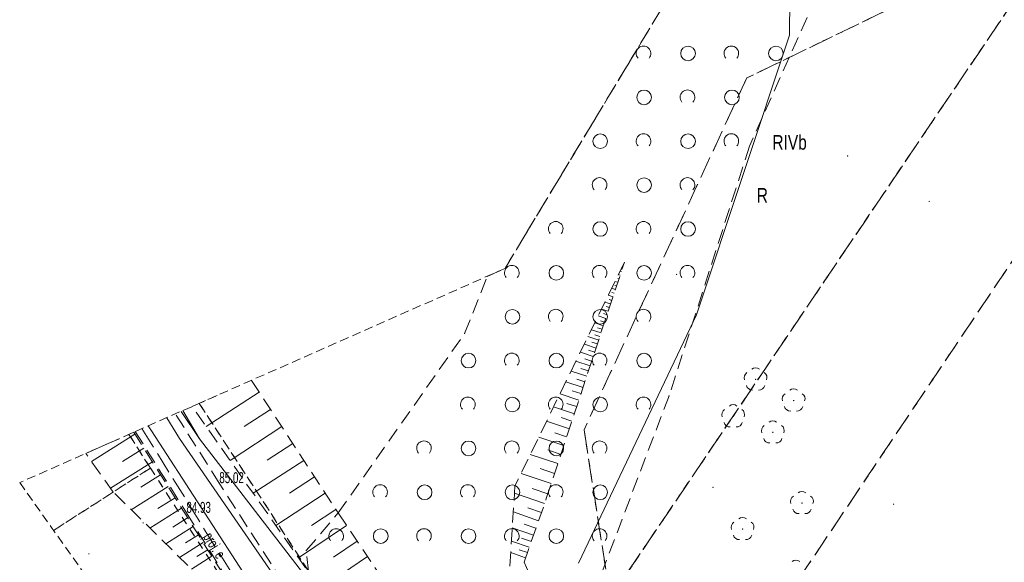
# Model space of a CAD drawing. Header units: metres. Extents: x 6541766 to 6542178, y 5894743 to 5895314.
# Tile 13 of 77: x 6541777 to 6541844, y 5895042 to 5895080. Entities that reach past the tile are written whole.
import ezdxf
from ezdxf.enums import TextEntityAlignment as Align

# ---------------------------------------------------------------- set-up
doc = ezdxf.new("R2010")
doc.units = ezdxf.units.M
for name, pattern in [('0.5_0.5', [1, 0.5, -0.5]), ('1.0_0.5', [1.5, 1, -0.5]), ('1.5_0.5', [2, 1.5, -0.5]), ('2', [0.9, 0.6, -0.3]), ('egkk-500', [2, 1.5, -0.5]), ('egug-500', [1, 0.5, -0.5])]:
    doc.linetypes.add(name, pattern=pattern)
for name, color, linetype in [('000 Inne (niezydentyfikowane)', 7, 'Continuous'), ('209-oznaczenie konturu klasyfikacyjnego', 7, 'Continuous'), ('210-oznaczenie konturu użytku gruntowego', 7, 'Continuous'), ('217-kontur klasyfikacyjny', 7, 'Continuous'), ('218-kontur użytku gruntowego', 7, 'Continuous'), ('219-działka ewidencyjna', 7, 'Continuous'), ('chodnik', 7, 'Continuous'), ('pikieta sztuczna-Atr2', 7, 'Continuous'), ('przewód elektroenergetyczny podziemny', 7, 'Continuous'), ('przewód elektroenergetyczny podziemny - ob. projektowany', 7, 'Continuous'), ('przewód elektroenergetyczny podziemny - ob. projektowany-Atr1', 7, 'Continuous'), ('przewód wodociągowy', 7, 'Continuous'), ('skarpa nieumocniona', 7, 'Continuous'), ('zadrzewienie  zakrzewienie', 7, 'Continuous'), ('Zakres', 7, 'Continuous')]:
    doc.layers.add(name, color=color, linetype=linetype)
doc.layers.add('_dr_ścieki kd', color=36, linetype='Continuous', lineweight=30)
doc.layers.add('IE - podklad', color=8, linetype='Continuous', lineweight=9)

# ---------------------------------------------------------------- blocks, each defined once
blk = doc.blocks.new('blok - sanitarne pzt chelmza ng')
at = {"layer": 'przewód elektroenergetyczny podziemny', "color": 1, "linetype": 'Continuous', "lineweight": 9}
for p, q in [((6542329.77, 5895090.24), (6542329.64, 5895078.48)), ((6542329.64, 5895078.48), (6542323.29, 5895059.36)), ((6542323.29, 5895059.36), (6542315.22, 5895042.39)), ((6542286.05, 5895051.42), (6542285.835, 5895051.768)), ((6542296.02, 5895036.08), (6542286.05, 5895051.42))]:
    blk.add_line(p, q, dxfattribs=at)
at = {"layer": 'przewód elektroenergetyczny podziemny - ob. projektowany', "color": 1, "linetype": '1.5_0.5', "lineweight": 9}
blk.add_line((6542285.402, 5895051.577), (6542294.05, 5895037.64), dxfattribs=at)
at = {"layer": 'przewód wodociągowy', "color": 5, "linetype": 'Continuous', "lineweight": 9}
for p, q in [((6542288.079, 5895052.759), (6542289.34, 5895050.89)), ((6542288.194, 5895052.81), (6542289.34, 5895050.89)), ((6542287.97, 5895050.91), (6542287.101, 5895052.327)), ((6542308.82, 5895020.62), (6542287.97, 5895050.91)), ((6542289.34, 5895050.89), (6542336.045, 5894990.186))]:
    blk.add_line(p, q, dxfattribs=at)
at = {"layer": 'przewód elektroenergetyczny podziemny - ob. projektowany-Atr1', "color": 1, "lineweight": 9, "width": 0.667}
blk.add_text('proj. e', height=0.75, rotation=301.819, dxfattribs=at).set_placement((6542289.87, 5895044.38), align=Align.MIDDLE_LEFT)
blk = doc.blocks.new('blok - podklad szary rfqfqw')
at = {"color": 8, "linetype": 'Continuous', "lineweight": 9}
for centre in [(6541822.716, 5895077.226), (6541828.716, 5895077.226), (6541819.716, 5895074.226), (6541825.716, 5895074.226), (6541816.716, 5895071.226), (6541822.716, 5895071.226), (6541819.716, 5895068.226), (6541816.716, 5895065.226), (6541822.716, 5895065.226), (6541813.716, 5895062.226), (6541819.716, 5895062.226), (6541810.716, 5895059.226), (6541816.716, 5895059.226), (6541807.716, 5895056.226), (6541813.716, 5895056.226), (6541819.716, 5895056.226), (6541810.716, 5895053.226), (6541816.716, 5895053.226), (6541807.716, 5895050.226), (6541813.716, 5895050.226), (6541804.716, 5895047.226), (6541810.716, 5895047.226), (6541816.716, 5895047.226), (6541801.716, 5895044.226), (6541807.716, 5895044.226), (6541813.716, 5895044.226)]:
    blk.add_circle(centre, 0.5, dxfattribs=at)
for centre, radius, start, end in [((6541819.674, 5895077.237), 0.5, 318.85, 221.162), ((6541825.674, 5895077.237), 0.5, 318.85, 221.162), ((6541822.674, 5895074.237), 0.5, 318.85, 221.162), ((6541819.674, 5895071.237), 0.5, 318.85, 221.162), ((6541825.674, 5895071.237), 0.5, 318.85, 221.162), ((6541816.674, 5895068.237), 0.5, 318.85, 221.162), ((6541822.674, 5895068.237), 0.5, 318.85, 221.162), ((6541813.674, 5895065.237), 0.5, 318.85, 221.162), ((6541819.674, 5895065.237), 0.5, 318.85, 221.162), ((6541810.674, 5895062.237), 0.5, 318.85, 221.162), ((6541816.674, 5895062.237), 0.5, 318.85, 221.162), ((6541822.674, 5895062.237), 0.5, 318.85, 221.162), ((6541813.674, 5895059.237), 0.5, 318.85, 221.162), ((6541819.674, 5895059.237), 0.5, 318.85, 221.162), ((6541810.674, 5895056.237), 0.5, 318.85, 221.162), ((6541816.674, 5895056.237), 0.5, 318.85, 221.162), ((6541827.33, 5895055.34), 0.4, 49.272, 130.728), ((6541826.95, 5895055.064), 0.4, 121.308, 202.548), ((6541827.71, 5895055.064), 0.4, 337.452, 58.692), ((6541827.095, 5895054.616), 0.4, 193.221, 274.871), ((6541827.565, 5895054.616), 0.4, 265.129, 346.779), ((6541829.93, 5895053.9), 0.4, 49.272, 130.728), ((6541807.674, 5895053.237), 0.5, 318.85, 221.162), ((6541813.674, 5895053.237), 0.5, 318.85, 221.162), ((6541819.674, 5895053.237), 0.5, 318.85, 221.162), ((6541829.55, 5895053.624), 0.4, 121.308, 202.548), ((6541830.31, 5895053.624), 0.4, 337.452, 58.692), ((6541825.42, 5895052.544), 0.4, 121.308, 202.548), ((6541825.8, 5895052.82), 0.4, 49.272, 130.728), ((6541826.18, 5895052.544), 0.4, 337.452, 58.692), ((6541829.695, 5895053.176), 0.4, 193.221, 274.871), ((6541830.165, 5895053.176), 0.4, 265.129, 346.779), ((6541828.51, 5895051.72), 0.4, 49.272, 130.728), ((6541825.565, 5895052.096), 0.4, 193.221, 274.871), ((6541826.035, 5895052.096), 0.4, 265.129, 346.779), ((6541828.13, 5895051.444), 0.4, 121.308, 202.548), ((6541828.89, 5895051.444), 0.4, 337.452, 58.692), ((6541804.674, 5895050.237), 0.5, 318.85, 221.162), ((6541810.674, 5895050.237), 0.5, 318.85, 221.162), ((6541816.674, 5895050.237), 0.5, 318.85, 221.162), ((6541828.275, 5895050.996), 0.4, 193.221, 274.871), ((6541828.745, 5895050.996), 0.4, 265.129, 346.779), ((6541801.674, 5895047.237), 0.5, 318.85, 221.162), ((6541807.674, 5895047.237), 0.5, 318.85, 221.162), ((6541813.674, 5895047.237), 0.5, 318.85, 221.162), ((6541830.12, 5895046.614), 0.4, 121.308, 202.548), ((6541830.5, 5895046.89), 0.4, 49.272, 130.728), ((6541830.88, 5895046.614), 0.4, 337.452, 58.692), ((6541830.265, 5895046.166), 0.4, 193.221, 274.871), ((6541830.735, 5895046.166), 0.4, 265.129, 346.779), ((6541826.44, 5895045.11), 0.4, 49.272, 130.728), ((6541798.674, 5895044.237), 0.5, 318.85, 221.162), ((6541804.674, 5895044.237), 0.5, 318.85, 221.162), ((6541810.674, 5895044.237), 0.5, 318.85, 221.162), ((6541816.674, 5895044.237), 0.5, 318.85, 221.162), ((6541826.06, 5895044.834), 0.4, 121.308, 202.548), ((6541826.82, 5895044.834), 0.4, 337.452, 58.692), ((6541826.205, 5895044.386), 0.4, 193.221, 274.871), ((6541826.675, 5895044.386), 0.4, 265.129, 346.779), ((6541830.09, 5895042.19), 0.4, 49.272, 130.728)]:
    blk.add_arc(centre, radius, start, end, dxfattribs=at)
at = {"color": 8, "linetype": 'Continuous', "lineweight": 9, "extrusion": (0, 0, -1)}
for points in [[(-6541826.888, 5895070.868), (-6541826.888, 5895070.932), (-6541826.875, 5895070.9)], [(-6541826.888, 5895070.932), (-6541826.92, 5895070.855), (-6541826.92, 5895070.945)], [(-6541826.888, 5895070.932), (-6541826.888, 5895070.868), (-6541826.92, 5895070.855)], [(-6541826.92, 5895070.945), (-6541826.92, 5895070.855), (-6541826.952, 5895070.868)], [(-6541826.92, 5895070.945), (-6541826.952, 5895070.868), (-6541826.952, 5895070.932)], [(-6541826.952, 5895070.932), (-6541826.952, 5895070.868), (-6541826.965, 5895070.9)], [(-6541833.588, 5895070.188), (-6541833.588, 5895070.252), (-6541833.575, 5895070.22)], [(-6541833.588, 5895070.252), (-6541833.62, 5895070.175), (-6541833.62, 5895070.265)], [(-6541833.588, 5895070.252), (-6541833.588, 5895070.188), (-6541833.62, 5895070.175)], [(-6541833.62, 5895070.265), (-6541833.62, 5895070.175), (-6541833.652, 5895070.188)], [(-6541833.62, 5895070.265), (-6541833.652, 5895070.188), (-6541833.652, 5895070.252)], [(-6541833.652, 5895070.252), (-6541833.652, 5895070.188), (-6541833.665, 5895070.22)], [(-6541839.158, 5895067.078), (-6541839.158, 5895067.142), (-6541839.145, 5895067.11)], [(-6541839.158, 5895067.142), (-6541839.19, 5895067.065), (-6541839.19, 5895067.155)], [(-6541839.158, 5895067.142), (-6541839.158, 5895067.078), (-6541839.19, 5895067.065)], [(-6541839.19, 5895067.155), (-6541839.19, 5895067.065), (-6541839.222, 5895067.078)], [(-6541839.19, 5895067.155), (-6541839.222, 5895067.078), (-6541839.222, 5895067.142)], [(-6541839.222, 5895067.142), (-6541839.222, 5895067.078), (-6541839.235, 5895067.11)], [(-6541821.898, 5895062.152), (-6541821.93, 5895062.075), (-6541821.93, 5895062.165)], [(-6541821.93, 5895062.165), (-6541821.93, 5895062.075), (-6541821.962, 5895062.088)], [(-6541821.93, 5895062.165), (-6541821.962, 5895062.088), (-6541821.962, 5895062.152)], [(-6541821.898, 5895062.088), (-6541821.898, 5895062.152), (-6541821.885, 5895062.12)], [(-6541821.898, 5895062.152), (-6541821.898, 5895062.088), (-6541821.93, 5895062.075)], [(-6541821.962, 5895062.152), (-6541821.962, 5895062.088), (-6541821.975, 5895062.12)], [(-6541807.418, 5895058.112), (-6541807.45, 5895058.035), (-6541807.45, 5895058.125)], [(-6541807.45, 5895058.125), (-6541807.45, 5895058.035), (-6541807.482, 5895058.048)], [(-6541807.45, 5895058.125), (-6541807.482, 5895058.048), (-6541807.482, 5895058.112)], [(-6541807.418, 5895058.048), (-6541807.418, 5895058.112), (-6541807.405, 5895058.08)], [(-6541807.418, 5895058.112), (-6541807.418, 5895058.048), (-6541807.45, 5895058.035)], [(-6541807.482, 5895058.112), (-6541807.482, 5895058.048), (-6541807.495, 5895058.08)], [(-6541827.295, 5895054.905), (-6541827.295, 5895054.975), (-6541827.28, 5895054.94)], [(-6541827.295, 5895054.975), (-6541827.33, 5895054.89), (-6541827.33, 5895054.99)], [(-6541827.295, 5895054.975), (-6541827.295, 5895054.905), (-6541827.33, 5895054.89)], [(-6541827.33, 5895054.99), (-6541827.33, 5895054.89), (-6541827.365, 5895054.905)], [(-6541827.33, 5895054.99), (-6541827.365, 5895054.905), (-6541827.365, 5895054.975)], [(-6541827.365, 5895054.975), (-6541827.365, 5895054.905), (-6541827.38, 5895054.94)], [(-6541821.388, 5895053.778), (-6541821.388, 5895053.842), (-6541821.375, 5895053.81)], [(-6541821.388, 5895053.842), (-6541821.42, 5895053.765), (-6541821.42, 5895053.855)], [(-6541821.388, 5895053.842), (-6541821.388, 5895053.778), (-6541821.42, 5895053.765)], [(-6541821.42, 5895053.855), (-6541821.42, 5895053.765), (-6541821.452, 5895053.778)], [(-6541821.42, 5895053.855), (-6541821.452, 5895053.778), (-6541821.452, 5895053.842)], [(-6541821.452, 5895053.842), (-6541821.452, 5895053.778), (-6541821.465, 5895053.81)], [(-6541829.895, 5895053.465), (-6541829.895, 5895053.535), (-6541829.88, 5895053.5)], [(-6541829.895, 5895053.535), (-6541829.93, 5895053.45), (-6541829.93, 5895053.55)], [(-6541829.895, 5895053.535), (-6541829.895, 5895053.465), (-6541829.93, 5895053.45)], [(-6541829.93, 5895053.55), (-6541829.93, 5895053.45), (-6541829.965, 5895053.465)], [(-6541829.93, 5895053.55), (-6541829.965, 5895053.465), (-6541829.965, 5895053.535)], [(-6541829.965, 5895053.535), (-6541829.965, 5895053.465), (-6541829.98, 5895053.5)], [(-6541825.765, 5895052.385), (-6541825.765, 5895052.455), (-6541825.75, 5895052.42)], [(-6541825.765, 5895052.455), (-6541825.8, 5895052.37), (-6541825.8, 5895052.47)], [(-6541825.765, 5895052.455), (-6541825.765, 5895052.385), (-6541825.8, 5895052.37)], [(-6541825.8, 5895052.47), (-6541825.8, 5895052.37), (-6541825.835, 5895052.385)], [(-6541825.8, 5895052.47), (-6541825.835, 5895052.385), (-6541825.835, 5895052.455)], [(-6541825.835, 5895052.455), (-6541825.835, 5895052.385), (-6541825.85, 5895052.42)], [(-6541789.302, 5895050.866), (-6541789.316, 5895050.928), (-6541789.296, 5895050.9)], [(-6541789.316, 5895050.928), (-6541789.302, 5895050.866), (-6541789.33, 5895050.846)], [(-6541789.316, 5895050.928), (-6541789.33, 5895050.846), (-6541789.35, 5895050.934)], [(-6541789.35, 5895050.934), (-6541789.33, 5895050.846), (-6541789.364, 5895050.852)], [(-6541789.35, 5895050.934), (-6541789.364, 5895050.852), (-6541789.378, 5895050.914)], [(-6541789.378, 5895050.914), (-6541789.364, 5895050.852), (-6541789.384, 5895050.88)], [(-6541828.475, 5895051.285), (-6541828.475, 5895051.355), (-6541828.46, 5895051.32)], [(-6541828.475, 5895051.355), (-6541828.51, 5895051.27), (-6541828.51, 5895051.37)], [(-6541828.475, 5895051.355), (-6541828.475, 5895051.285), (-6541828.51, 5895051.27)], [(-6541828.51, 5895051.37), (-6541828.51, 5895051.27), (-6541828.545, 5895051.285)], [(-6541828.51, 5895051.37), (-6541828.545, 5895051.285), (-6541828.545, 5895051.355)], [(-6541828.545, 5895051.355), (-6541828.545, 5895051.285), (-6541828.56, 5895051.32)], [(-6541785.948, 5895048.848), (-6541785.948, 5895048.912), (-6541785.935, 5895048.88)], [(-6541785.948, 5895048.912), (-6541785.98, 5895048.835), (-6541785.98, 5895048.925)], [(-6541785.948, 5895048.912), (-6541785.948, 5895048.848), (-6541785.98, 5895048.835)], [(-6541785.98, 5895048.925), (-6541785.98, 5895048.835), (-6541786.012, 5895048.848)], [(-6541785.98, 5895048.925), (-6541786.012, 5895048.848), (-6541786.012, 5895048.912)], [(-6541786.012, 5895048.912), (-6541786.012, 5895048.848), (-6541786.025, 5895048.88)], [(-6541790.658, 5895047.818), (-6541790.658, 5895047.882), (-6541790.645, 5895047.85)], [(-6541790.658, 5895047.882), (-6541790.69, 5895047.805), (-6541790.69, 5895047.895)], [(-6541790.658, 5895047.882), (-6541790.658, 5895047.818), (-6541790.69, 5895047.805)], [(-6541790.69, 5895047.895), (-6541790.69, 5895047.805), (-6541790.722, 5895047.818)], [(-6541790.69, 5895047.895), (-6541790.722, 5895047.818), (-6541790.722, 5895047.882)], [(-6541790.722, 5895047.882), (-6541790.722, 5895047.818), (-6541790.735, 5895047.85)], [(-6541824.388, 5895047.528), (-6541824.388, 5895047.592), (-6541824.375, 5895047.56)], [(-6541824.388, 5895047.592), (-6541824.42, 5895047.515), (-6541824.42, 5895047.605)], [(-6541824.388, 5895047.592), (-6541824.388, 5895047.528), (-6541824.42, 5895047.515)], [(-6541824.42, 5895047.605), (-6541824.42, 5895047.515), (-6541824.452, 5895047.528)], [(-6541824.42, 5895047.605), (-6541824.452, 5895047.528), (-6541824.452, 5895047.592)], [(-6541824.452, 5895047.592), (-6541824.452, 5895047.528), (-6541824.465, 5895047.56)], [(-6541830.465, 5895046.455), (-6541830.465, 5895046.525), (-6541830.45, 5895046.49)], [(-6541830.465, 5895046.525), (-6541830.5, 5895046.44), (-6541830.5, 5895046.54)], [(-6541830.465, 5895046.525), (-6541830.465, 5895046.455), (-6541830.5, 5895046.44)], [(-6541830.5, 5895046.54), (-6541830.5, 5895046.44), (-6541830.535, 5895046.455)], [(-6541830.5, 5895046.54), (-6541830.535, 5895046.455), (-6541830.535, 5895046.525)], [(-6541830.535, 5895046.525), (-6541830.535, 5895046.455), (-6541830.55, 5895046.49)], [(-6541836.728, 5895046.378), (-6541836.728, 5895046.442), (-6541836.715, 5895046.41)], [(-6541836.728, 5895046.442), (-6541836.76, 5895046.365), (-6541836.76, 5895046.455)], [(-6541836.728, 5895046.442), (-6541836.728, 5895046.378), (-6541836.76, 5895046.365)], [(-6541836.76, 5895046.455), (-6541836.76, 5895046.365), (-6541836.792, 5895046.378)], [(-6541836.76, 5895046.455), (-6541836.792, 5895046.378), (-6541836.792, 5895046.442)], [(-6541836.792, 5895046.442), (-6541836.792, 5895046.378), (-6541836.805, 5895046.41)], [(-6541788.408, 5895045.788), (-6541788.408, 5895045.852), (-6541788.395, 5895045.82)], [(-6541788.408, 5895045.852), (-6541788.44, 5895045.775), (-6541788.44, 5895045.865)], [(-6541788.408, 5895045.852), (-6541788.408, 5895045.788), (-6541788.44, 5895045.775)], [(-6541788.44, 5895045.865), (-6541788.44, 5895045.775), (-6541788.472, 5895045.788)], [(-6541788.44, 5895045.865), (-6541788.472, 5895045.788), (-6541788.472, 5895045.852)], [(-6541788.472, 5895045.852), (-6541788.472, 5895045.788), (-6541788.485, 5895045.82)], [(-6541798.778, 5895045.778), (-6541798.778, 5895045.842), (-6541798.765, 5895045.81)], [(-6541798.778, 5895045.842), (-6541798.81, 5895045.765), (-6541798.81, 5895045.855)], [(-6541798.778, 5895045.842), (-6541798.778, 5895045.778), (-6541798.81, 5895045.765)], [(-6541798.81, 5895045.855), (-6541798.81, 5895045.765), (-6541798.842, 5895045.778)], [(-6541798.81, 5895045.855), (-6541798.842, 5895045.778), (-6541798.842, 5895045.842)], [(-6541798.842, 5895045.842), (-6541798.842, 5895045.778), (-6541798.855, 5895045.81)], [(-6541785.448, 5895045.098), (-6541785.448, 5895045.162), (-6541785.435, 5895045.13)], [(-6541785.448, 5895045.162), (-6541785.48, 5895045.085), (-6541785.48, 5895045.175)], [(-6541785.448, 5895045.162), (-6541785.448, 5895045.098), (-6541785.48, 5895045.085)], [(-6541785.48, 5895045.175), (-6541785.48, 5895045.085), (-6541785.512, 5895045.098)], [(-6541785.48, 5895045.175), (-6541785.512, 5895045.098), (-6541785.512, 5895045.162)], [(-6541785.512, 5895045.162), (-6541785.512, 5895045.098), (-6541785.525, 5895045.13)], [(-6541826.405, 5895044.675), (-6541826.405, 5895044.745), (-6541826.39, 5895044.71)], [(-6541826.405, 5895044.745), (-6541826.44, 5895044.66), (-6541826.44, 5895044.76)], [(-6541826.405, 5895044.745), (-6541826.405, 5895044.675), (-6541826.44, 5895044.66)], [(-6541826.44, 5895044.76), (-6541826.44, 5895044.66), (-6541826.475, 5895044.675)], [(-6541826.44, 5895044.76), (-6541826.475, 5895044.675), (-6541826.475, 5895044.745)], [(-6541826.475, 5895044.745), (-6541826.475, 5895044.675), (-6541826.49, 5895044.71)], [(-6541781.748, 5895042.988), (-6541781.748, 5895043.052), (-6541781.735, 5895043.02)], [(-6541781.748, 5895043.052), (-6541781.78, 5895042.975), (-6541781.78, 5895043.065)], [(-6541781.748, 5895043.052), (-6541781.748, 5895042.988), (-6541781.78, 5895042.975)], [(-6541781.78, 5895043.065), (-6541781.78, 5895042.975), (-6541781.812, 5895042.988)], [(-6541781.78, 5895043.065), (-6541781.812, 5895042.988), (-6541781.812, 5895043.052)], [(-6541781.812, 5895043.052), (-6541781.812, 5895042.988), (-6541781.825, 5895043.02)], [(-6541796.598, 5895043.208), (-6541796.598, 5895043.272), (-6541796.585, 5895043.24)], [(-6541796.598, 5895043.272), (-6541796.63, 5895043.195), (-6541796.63, 5895043.285)], [(-6541796.598, 5895043.272), (-6541796.598, 5895043.208), (-6541796.63, 5895043.195)], [(-6541796.63, 5895043.285), (-6541796.63, 5895043.195), (-6541796.662, 5895043.208)], [(-6541796.63, 5895043.285), (-6541796.662, 5895043.208), (-6541796.662, 5895043.272)], [(-6541796.662, 5895043.272), (-6541796.662, 5895043.208), (-6541796.675, 5895043.24)]]:
    blk.add_solid(points, dxfattribs=at)
at = {"layer": '000 Inne (niezydentyfikowane)', "color": 8, "linetype": 'Continuous', "lineweight": 9}
for p, q in [((6541818.16, 5895062.32), (6541818.11, 5895062.34)), ((6541818.24, 5895062.57), (6541818.18, 5895062.59)), ((6541818.32, 5895062.82), (6541818.31, 5895062.82)), ((6541817.91, 5895061.58), (6541817.72, 5895061.64)), ((6541817.99, 5895061.83), (6541817.92, 5895061.85)), ((6541818.07, 5895062.08), (6541817.95, 5895062.12)), ((6541817.75, 5895061.09), (6541817.49, 5895061.17)), ((6541817.67, 5895060.84), (6541817.52, 5895060.89)), ((6541817.83, 5895061.33), (6541817.72, 5895061.37)), ((6541817.42, 5895060.1), (6541817.03, 5895060.23)), ((6541817.59, 5895060.59), (6541817.26, 5895060.7)), ((6541817.5, 5895060.34), (6541817.32, 5895060.4)), ((6541817.26, 5895059.6), (6541816.8, 5895059.75)), ((6541817.34, 5895059.85), (6541817.13, 5895059.92)), ((6541816.93, 5895058.61), (6541816.34, 5895058.81)), ((6541817.1, 5895059.11), (6541816.57, 5895059.28)), ((6541817.01, 5895058.86), (6541816.73, 5895058.95)), ((6541817.18, 5895059.36), (6541816.93, 5895059.44)), ((6541816.77, 5895058.12), (6541816.11, 5895058.34)), ((6541816.85, 5895058.37), (6541816.54, 5895058.47)), ((6541816.61, 5895057.62), (6541815.88, 5895057.87)), ((6541816.52, 5895057.37), (6541816.14, 5895057.49)), ((6541816.69, 5895057.87), (6541816.34, 5895057.99)), ((6541816.24, 5895056.51), (6541815.36, 5895056.8)), ((6541816.43, 5895057.09), (6541815.63, 5895057.36)), ((6541816.34, 5895056.81), (6541815.92, 5895056.95)), ((6541816.03, 5895055.87), (6541815.06, 5895056.19)), ((6541816.13, 5895056.2), (6541815.67, 5895056.35)), ((6541815.79, 5895055.16), (6541814.73, 5895055.51)), ((6541815.91, 5895055.52), (6541815.4, 5895055.69)), ((6541815.54, 5895054.39), (6541814.37, 5895054.77)), ((6541815.67, 5895054.78), (6541815.11, 5895054.97)), ((6541815.4, 5895053.97), (6541814.79, 5895054.17)), ((6541793.41, 5895054.08), (6541789.79, 5895051.72)), ((6541815.26, 5895053.53), (6541813.97, 5895053.96)), ((6541794.18, 5895052.89), (6541792.39, 5895051.73)), ((6541814.95, 5895052.6), (6541813.53, 5895053.06)), ((6541815.1, 5895053.08), (6541814.43, 5895053.3)), ((6541814.61, 5895051.57), (6541813.05, 5895052.08)), ((6541814.78, 5895052.09), (6541814.04, 5895052.34)), ((6541794.95, 5895051.72), (6541791.42, 5895049.41)), ((6541784.92, 5895051.21), (6541781.95, 5895049.34)), ((6541814.23, 5895050.43), (6541812.52, 5895051)), ((6541814.42, 5895051.01), (6541813.61, 5895051.28)), ((6541785.53, 5895050.25), (6541784.07, 5895049.33)), ((6541795.71, 5895050.56), (6541793.96, 5895049.42)), ((6541814.03, 5895049.82), (6541813.13, 5895050.12)), ((6541796.46, 5895049.41), (6541793, 5895047.16)), ((6541813.82, 5895049.19), (6541811.94, 5895049.81)), ((6541786.12, 5895049.31), (6541783.25, 5895047.51)), ((6541813.6, 5895048.52), (6541812.62, 5895048.85)), ((6541786.67, 5895048.43), (6541785.32, 5895047.58)), ((6541797.2, 5895048.28), (6541795.49, 5895047.16)), ((6541813.37, 5895047.83), (6541811.31, 5895048.51)), ((6541787.19, 5895047.61), (6541784.67, 5895046.03)), ((6541813.14, 5895047.12), (6541812.06, 5895047.48)), ((6541787.67, 5895046.85), (6541786.5, 5895046.11)), ((6541797.93, 5895047.16), (6541794.55, 5895044.95)), ((6541812.91, 5895046.45), (6541810.86, 5895047.17)), ((6541788.11, 5895046.14), (6541785.94, 5895044.78)), ((6541798.65, 5895046.05), (6541796.99, 5895044.96)), ((6541812.7, 5895045.84), (6541811.76, 5895046.17)), ((6541788.52, 5895045.49), (6541787.52, 5895044.85)), ((6541812.5, 5895045.28), (6541810.78, 5895045.88)), ((6541788.91, 5895044.88), (6541787.04, 5895043.7)), ((6541799.38, 5895044.96), (6541796.1, 5895042.75)), ((6541812.16, 5895044.3), (6541810.71, 5895044.8)), ((6541812.32, 5895044.77), (6541811.53, 5895045.04)), ((6541789.26, 5895044.31), (6541788.39, 5895043.77)), ((6541812.01, 5895043.86), (6541811.34, 5895044.1)), ((6541789.59, 5895043.79), (6541787.98, 5895042.77)), ((6541800.11, 5895043.88), (6541798.48, 5895042.78)), ((6541811.87, 5895043.47), (6541810.65, 5895043.89)), ((6541790.18, 5895042.85), (6541788.79, 5895041.97)), ((6541789.9, 5895043.3), (6541789.15, 5895042.83)), ((6541800.82, 5895042.83), (6541797.58, 5895040.65)), ((6541811.62, 5895042.75), (6541810.6, 5895043.11)), ((6541811.74, 5895043.1), (6541811.18, 5895043.29))]:
    blk.add_line(p, q, dxfattribs=at)
at = {"layer": '217-kontur klasyfikacyjny', "color": 8, "linetype": 'egkk-500', "lineweight": 9}
for p, q in [((6541861.21, 5895087.38), (6541819.67, 5895025.49)), ((6541817.4, 5895040), (6541848.56, 5895086.12)), ((6541848.56, 5895086.12), (6541826.73, 5895075.55)), ((6541826.73, 5895075.55), (6541815.61, 5895051.5)), ((6541815.61, 5895051.5), (6541817.4, 5895040))]:
    blk.add_line(p, q, dxfattribs=at)
at = {"layer": '218-kontur użytku gruntowego', "color": 8, "linetype": 'egug-500', "lineweight": 9}
for p, q in [((6541819.67, 5895025.49), (6541861.21, 5895087.38)), ((6541861.21, 5895087.38), (6541819.67, 5895025.49)), ((6541848.56, 5895086.12), (6541817.4, 5895040)), ((6541817.4, 5895040), (6541848.56, 5895086.12)), ((6541826.73, 5895075.55), (6541848.56, 5895086.12)), ((6541848.56, 5895086.12), (6541826.73, 5895075.55)), ((6541815.61, 5895051.5), (6541826.73, 5895075.55)), ((6541826.73, 5895075.55), (6541815.61, 5895051.5)), ((6541802.82, 5895032.58), (6541789.314, 5895053.305)), ((6541789.314, 5895053.305), (6541802.82, 5895032.58)), ((6541817.4, 5895040), (6541815.61, 5895051.5)), ((6541815.61, 5895051.5), (6541817.4, 5895040)), ((6541785.98, 5895048.88), (6541784.516, 5895051.186)), ((6541784.516, 5895051.186), (6541785.98, 5895048.88)), ((6541779.369, 5895044.617), (6541785.98, 5895048.88)), ((6541785.98, 5895048.88), (6541779.369, 5895044.617)), ((6541785.98, 5895048.88), (6541806.38, 5895017.36)), ((6541806.38, 5895017.36), (6541785.98, 5895048.88))]:
    blk.add_line(p, q, dxfattribs=at)
at = {"layer": '219-działka ewidencyjna', "color": 8, "linetype": '0.5_0.5', "lineweight": 9}
for p, q in [((6541851.82, 5895090.95), (6541811.72, 5895031.59)), ((6541819.67, 5895025.49), (6541861.21, 5895087.38)), ((6541789.314, 5895053.305), (6541802.82, 5895032.58)), ((6541785.98, 5895048.88), (6541784.516, 5895051.186)), ((6541785.98, 5895048.88), (6541779.369, 5895044.617)), ((6541806.38, 5895017.36), (6541785.98, 5895048.88))]:
    blk.add_line(p, q, dxfattribs=at)
at = {"layer": 'chodnik', "color": 8, "linetype": '1.0_0.5', "lineweight": 9}
for p, q in [((6541790.69, 5895047.85), (6541787.689, 5895052.587)), ((6541784.95, 5895051.378), (6541788.44, 5895045.82)), ((6541796.65, 5895038.55), (6541790.69, 5895047.85)), ((6541788.44, 5895045.82), (6541793.88, 5895036.97))]:
    blk.add_line(p, q, dxfattribs=at)
at = {"layer": 'skarpa nieumocniona', "color": 8, "linetype": '1.0_0.5', "lineweight": 9}
for p, q in [((6541818.37, 5895062.97), (6541810.89, 5895047.66)), ((6541818.37, 5895062.97), (6541810.89, 5895047.66)), ((6541813.03, 5895046.79), (6541818.37, 5895062.97)), ((6541813.03, 5895046.79), (6541818.37, 5895062.97)), ((6541792.881, 5895054.879), (6541798.81, 5895045.81)), ((6541788.83, 5895053.09), (6541790.541, 5895053.846)), ((6541798.31, 5895039.61), (6541788.83, 5895053.09)), ((6541781.56, 5895049.88), (6541784.85, 5895051.33)), ((6541781.56, 5895049.88), (6541784.85, 5895051.33)), ((6541784.85, 5895051.33), (6541793.88, 5895036.97)), ((6541784.85, 5895051.33), (6541793.88, 5895036.97)), ((6541783.44, 5895047.24), (6541781.56, 5895049.88)), ((6541783.44, 5895047.24), (6541781.56, 5895049.88)), ((6541810.89, 5895047.66), (6541810.49, 5895041.45)), ((6541810.89, 5895047.66), (6541810.49, 5895041.45)), ((6541793.88, 5895036.97), (6541783.44, 5895047.24)), ((6541793.88, 5895036.97), (6541783.44, 5895047.24)), ((6541811.51, 5895042.44), (6541813.03, 5895046.79)), ((6541811.51, 5895042.44), (6541813.03, 5895046.79)), ((6541798.81, 5895045.81), (6541802.76, 5895039.94)), ((6541814.33, 5895036.27), (6541811.51, 5895042.44)), ((6541814.33, 5895036.27), (6541811.51, 5895042.44))]:
    blk.add_line(p, q, dxfattribs=at)
at = {"layer": 'zadrzewienie  zakrzewienie', "color": 8, "linetype": '1.0_0.5', "lineweight": 9}
for p, q in [((6541810.21, 5895062.53), (6541827.21, 5895090.76)), ((6541831.46, 5895081.05), (6541826.92, 5895070.9)), ((6541826.92, 5895070.9), (6541821.42, 5895053.81)), ((6541809, 5895061.99), (6541810.21, 5895062.53)), ((6541807.45, 5895058.08), (6541809, 5895061.99)), ((6541798.81, 5895045.81), (6541807.45, 5895058.08)), ((6541821.42, 5895053.81), (6541816.68, 5895041.36)), ((6541796.63, 5895043.24), (6541798.81, 5895045.81)), ((6541797.11, 5895038.86), (6541796.63, 5895043.24))]:
    blk.add_line(p, q, dxfattribs=at)
at = {"layer": 'Zakres', "color": 8, "linetype": '2', "lineweight": 9}
for p, q in [((6541870.71, 5895162.99), (6541810.21, 5895062.53)), ((6541870.71, 5895162.99), (6541810.21, 5895062.53)), ((6541870.71, 5895162.99), (6541810.21, 5895062.53)), ((6541870.71, 5895162.99), (6541810.21, 5895062.53)), ((6541810.21, 5895062.53), (6541777.05, 5895047.89)), ((6541810.21, 5895062.53), (6541777.05, 5895047.89)), ((6541810.21, 5895062.53), (6541777.05, 5895047.89)), ((6541810.21, 5895062.53), (6541777.05, 5895047.89)), ((6541777.05, 5895047.89), (6541830.67, 5894972.22)), ((6541777.05, 5895047.89), (6541830.67, 5894972.22)), ((6541777.05, 5895047.89), (6541830.67, 5894972.22)), ((6541777.05, 5895047.89), (6541830.67, 5894972.22))]:
    blk.add_line(p, q, dxfattribs=at)
at = {"layer": '209-oznaczenie konturu klasyfikacyjnego', "color": 8, "linetype": 'Continuous', "lineweight": 9, "width": 0.79}
blk.add_text('RIVb', height=1, dxfattribs=at).set_placement((6541828.48, 5895070.65))
at = {"layer": '210-oznaczenie konturu użytku gruntowego', "color": 8, "linetype": 'Continuous', "lineweight": 9, "width": 0.79}
blk.add_text('R', height=1, dxfattribs=at).set_placement((6541827.41, 5895067.03))
at = {"layer": 'pikieta sztuczna-Atr2', "color": 8, "lineweight": 9, "width": 0.667}
for s, p in [('85.02', (6541790.69, 5895047.85, 85.02)), ('84.93', (6541788.44, 5895045.82, 84.93))]:
    blk.add_text(s, height=0.75, dxfattribs=at).set_placement(p)

msp = doc.modelspace()

# ---------------------------------------------------------------- block references
at = {"layer": '_dr_ścieki kd', "lineweight": 9}
msp.add_blockref('blok - sanitarne pzt chelmza ng', (-500, 0), dxfattribs=at)
at = {"layer": 'IE - podklad'}
msp.add_blockref('blok - podklad szary rfqfqw', (0, 0), dxfattribs=at)

doc.saveas('drawing.dxf')
